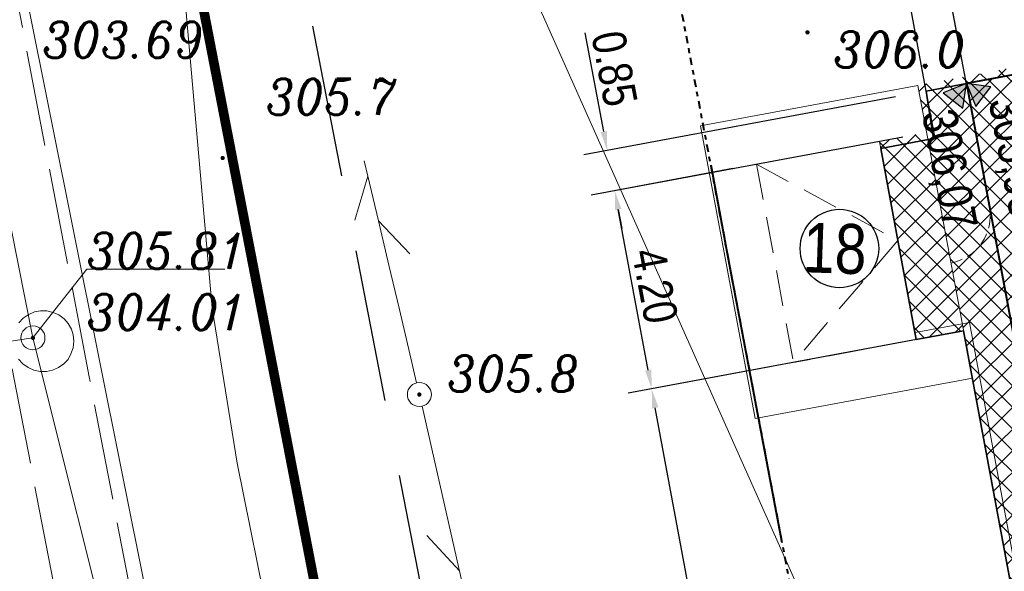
# Model space of a CAD drawing. Extents: x 779 to 3668, y -1329 to 9570.
# Tile 85 of 106: x 2159 to 2179, y -258 to -246. Entities that reach past the tile are written whole.
import ezdxf

# ---------------------------------------------------------------- set-up
doc = ezdxf.new("R2010")
doc.units = 0
for name, pattern in [('( Dashed )', [0.75, 0.5, -0.25]), ('CENTER2', [1.125, 0.75, -0.125, 0.125, -0.125]), ('CIĄGłA', [0]), ('DASHED', [0.75, 0.5, -0.25]), ('DGN Style 4', [0.3202, 0.16, -0.08, 0.0002, -0.08]), ('HIDDEN2', [4.7625, 3.175, -1.5875]), ('mz2.0_0.5', [2.5, 2, -0.5])]:
    doc.linetypes.add(name, pattern=pattern)
for name, color, linetype, lineweight in [('219-działka ewidencyjna', 7, 'Continuous', 0), ('_a_obiekty', 250, 'Continuous', 30), ('AGP1_granica_opracow', 7, 'Continuous', 15), ('AGP1_KRAWEZNIKI', 7, 'Continuous', 40), ('AGP1_KRAWEZNIKI GRUBOŚCI', 7, 'Continuous', 9), ('AGP1_KRAWEZNIKI NOWE', 7, 'Continuous', 30), ('AGP1_OPISY', 7, 'Continuous', 13), ('chodnik (powierzchnia) - ob. projektowany', 7, 'Continuous', 0), ('kanał technologiczny (linia)', 7, 'Continuous', 0), ('komora podziemna - przewód kanalizacyjny (powierzchnia)-SK', 7, 'Continuous', 0), ('MPZP', 7, 'Continuous', 0), ('odwodnienie liniowe (linia)-SK', 7, 'Continuous', 0), ('przewód gazowy (linia)-SG', 7, 'Continuous', 0), ('przewód kanalizacyjny (linia)-SK', 7, 'Continuous', 0), ('przewód telekomunikacyjny (linia)-STPOW - symbol', 7, 'Continuous', 0), ('punkt o określonej wysokości (sieć kanalizacyjna)-SK - ob. w budowie', 7, 'Continuous', 0), ('punkt o określonej wysokości (sieć kanalizacyjna)-SK - ob. w budowie-Atr2', 7, 'Continuous', 0), ('punkt o określonej wysokości (sieć kanalizacyjna)-SK - ob. w budowie-Atr3', 7, 'Continuous', 0), ('punkt wysokościowy naturalny', 7, 'Continuous', 0), ('punkt wysokościowy naturalny-Atr2', 7, 'Continuous', 0), ('RTPW01', 253, 'Continuous', 0), ('SUPT01', 7, 'Continuous', 0), ('słup (punkt)', 7, 'Continuous', 0), ('właz okrągły - siec kanalizacyjna (punkt)-SK', 7, 'Continuous', 0), ('zz-legenda', 7, 'Continuous', 13), ('zz-obrzeża', 44, 'Continuous', 35), ('zz-wypełnienie-chodniki', 142, 'Continuous', 5), ('zz-wypełnienie-inne', 22, 'Continuous', 5)]:
    doc.layers.add(name, color=color, linetype=linetype, lineweight=lineweight)
doc.layers.add('IE_kable ziemne', color=240, linetype='Continuous')
doc.layers.add('zz-odwodnienie', color=5, linetype='Continuous')
doc.styles.add('ARIAL', font='ARIALN.TTF')
doc.styles.get("Standard").update_dxf_attribs({"font": 'arial.ttf'})
doc.styles.add('Style-ITALIC_1250', font='ITALIC_1250.shx')
doc.linetypes.add('OGRODZENIE1', pattern='A,6.35,-2.54,[133,ltypeshp.shx,S=2.54,R=0,X=-2.54,Y=0],-2.54,25.4', length=36.83)
doc.dimstyles.new('z1do1', dxfattribs={"dimtxt": 0.7, "dimasz": 0.4, "dimexe": 0.5, "dimexo": 0.5, "dimgap": 0.1, "dimtad": 1, "dimrnd": 0.05, "dimzin": 0, "dimdsep": 46, "dimtxsty": 'ARIAL', "dimcen": 0.09, "dimazin": 0, "dimtfac": 1, "dimtofl": 0, "dimtmove": 0, "dimatfit": 3, "dimfxl": 1, "dimtolj": 1, "dimtzin": 0, "dimarcsym": 0})

# ---------------------------------------------------------------- blocks, each defined once
blk = doc.blocks.new('SM04')
at = {"color": 0, "linetype": 'Continuous', "lineweight": -2, "ltscale": 10}
blk.add_circle((0, 0), 2.5, dxfattribs=at)
blk = doc.blocks.new('PW01')
at = {"linetype": 'Continuous', "lineweight": 13, "ltscale": 10}
h = blk.add_hatch(color=0, dxfattribs=at)
edge = h.paths.add_edge_path()
edge.add_arc((0, 0), 0.45, 0, 360)
blk = doc.blocks.new('US22')
at = {"color": 0, "linetype": 'Continuous', "lineweight": -2, "ltscale": 10}
blk.add_circle((0, 0), 2.5, dxfattribs=at)
blk = doc.blocks.new('PT01')
at = {"color": 0, "linetype": 'Continuous', "lineweight": 13, "ltscale": 10}
for p, q in [((46.5, 0), (37.84, 5)), ((6.5, 0), (0, 0)), ((6.5, 0), (16.5, 0)), ((16.5, 0), (26.5, 0)), ((26.5, 0), (36.5, 0)), ((36.5, 0), (27.84, -5)), ((36.5, 0), (46.5, 0)), ((46.5, 0), (50, 0))]:
    blk.add_line(p, q, dxfattribs=at)
blk = doc.blocks.new('PW01_1')
at = {"linetype": 'Continuous', "lineweight": 13, "ltscale": 10}
h = blk.add_hatch(color=0, dxfattribs=at)
edge = h.paths.add_edge_path()
edge.add_arc((0, 0), 0.45, 0, 360)
blk = doc.blocks.new('RTPW01')
at = {"layer": 'RTPW01', "linetype": 'Continuous', "lineweight": 13, "true_color": 0x939598}
h = blk.add_hatch(color=252, dxfattribs=at)
edge = h.paths.add_edge_path()
edge.add_arc((0, 0), 0.045, 0, 360)
blk = doc.blocks.new('PZT MDCP podkład')
at = {"layer": '219-działka ewidencyjna', "color": 8, "linetype": 'Continuous', "lineweight": 13, "flags": 128}
for points in [[(2102.666, 125.666), (2122.376, 81.446)], [(2100.586, 103.266), (2096.666, 123.556)]]:
    blk.add_lwpolyline(points, dxfattribs=at)
at = {"layer": 'chodnik (powierzchnia) - ob. projektowany', "color": 8, "linetype": 'mz2.0_0.5', "lineweight": 13, "flags": 128}
blk.add_lwpolyline([(2087.05, 145.266), (2087.05, 145.266), (2087.446, 143.206), (2091.006, 124.816), (2094.286, 107.736), (2095.816, 107.956), (2094.336, 115.646), (2092.466, 125.436), (2092.896, 125.466), (2092.886, 125.776), (2092.556, 127.526), (2090.136, 140.136), (2089.025, 145.87), (2089.025, 145.87)], dxfattribs=at)
at = {"layer": 'komora podziemna - przewód kanalizacyjny (powierzchnia)-SK', "color": 8, "linetype": 'Continuous', "lineweight": 13, "flags": 128}
blk.add_lwpolyline([(2092.876, 116.766), (2092.966, 116.866), (2092.966, 116.866), (2093.066, 116.936), (2093.196, 116.996), (2093.326, 117.016), (2093.456, 117.016), (2093.586, 116.986), (2093.706, 116.936), (2093.816, 116.856), (2093.896, 116.756), (2093.966, 116.636), (2094.006, 116.516), (2094.016, 116.386), (2094.006, 116.246), (2093.956, 116.126), (2093.896, 116.006), (2093.806, 115.916), (2093.696, 115.836), (2093.576, 115.786), (2093.446, 115.756), (2093.316, 115.756), (2093.186, 115.786), (2093.066, 115.836), (2092.956, 115.916), (2092.866, 116.016)], dxfattribs=at)
at = {"layer": 'MPZP', "color": 8, "linetype": 'DGN Style 4', "lineweight": 40, "flags": 128}
blk.add_lwpolyline([(2134.413, -13.933), (2127.576, 9.996), (2122.802, 37.892), (2105.951, 127.031)], dxfattribs=at)
at = {"layer": 'odwodnienie liniowe (linia)-SK', "color": 8, "linetype": 'Continuous', "lineweight": 13}
blk.add_line((2096.146, 108.036), (2092.666, 125.376), dxfattribs=at)
at = {"layer": 'przewód gazowy (linia)-SG', "color": 8, "linetype": 'Continuous', "lineweight": 13, "flags": 128}
blk.add_lwpolyline([(2094.318, 147.489), (2094.796, 144.586), (2094.846, 141.716), (2095.656, 135.506), (2096.056, 132.886), (2096.236, 124.576), (2096.896, 117.076), (2097.416, 113.846), (2098.816, 106.906)], dxfattribs=at)
at = {"layer": 'przewód kanalizacyjny (linia)-SK', "color": 8, "linetype": 'Continuous', "lineweight": 13, "flags": 128}
for points in [[(2090.746, 128.656), (2093.166, 116.456)], [(2093.166, 116.456), (2074.596, 113.606)], [(2096.906, 97.516), (2095.016, 109.056), (2093.166, 116.456)]]:
    blk.add_lwpolyline(points, dxfattribs=at)
at = {"layer": 'punkt o określonej wysokości (sieć kanalizacyjna)-SK - ob. w budowie-Atr2', "color": 8, "lineweight": 13, "flags": 128}
blk.add_lwpolyline([(2093.166, 116.456), (2094.286, 117.886), (2097.161, 117.886)], dxfattribs=at)
at = {"layer": 'SUPT01', "color": 8, "linetype": 'Continuous', "lineweight": 13}
for p, q in [((2102.371, 110.157), (2101.262, 115.033)), ((2102.042, 111.604), (2101.362, 112.338))]:
    blk.add_line(p, q, dxfattribs=at)
at = {"layer": 'przewód telekomunikacyjny (linia)-STPOW - symbol', "color": 8, "linetype": 'Continuous', "lineweight": 13, "ltscale": 0.966646, "xscale": 0.09500006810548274, "yscale": 0.09500006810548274, "zscale": 0.09999999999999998, "rotation": 103.241}
blk.add_blockref('PT01', (2101.149, 115.52), dxfattribs=at)
at = {"layer": 'punkt o określonej wysokości (sieć kanalizacyjna)-SK - ob. w budowie', "color": 8, "linetype": 'Continuous', "lineweight": 13, "xscale": 0.1, "yscale": 0.1, "zscale": 0.1}
blk.add_blockref('PW01_1', (2093.166, 116.456), dxfattribs=at)
at = {"layer": 'punkt wysokościowy naturalny', "color": 8, "linetype": 'Continuous', "lineweight": 13, "xscale": 0.1, "yscale": 0.1, "zscale": 0.1}
blk.add_blockref('PW01', (2101.206, 115.276), dxfattribs=at)
at = {"layer": 'RTPW01', "color": 8, "linetype": 'Continuous', "lineweight": 13}
for p in [(2109.281, 122.818), (2097.114, 120.202)]:
    blk.add_blockref('RTPW01', p, dxfattribs=at)
at = {"layer": 'słup (punkt)', "color": 8, "linetype": 'Continuous', "lineweight": 13, "xscale": 0.1, "yscale": 0.1, "zscale": 0.1}
blk.add_blockref('SM04', (2101.206, 115.276), dxfattribs=at)
at = {"layer": 'właz okrągły - siec kanalizacyjna (punkt)-SK', "color": 8, "linetype": 'Continuous', "lineweight": 13, "xscale": 0.1, "yscale": 0.1, "zscale": 0.1}
blk.add_blockref('US22', (2093.166, 116.456), dxfattribs=at)
at = {"layer": 'punkt o określonej wysokości (sieć kanalizacyjna)-SK - ob. w budowie-Atr2', "color": 8, "lineweight": 13, "insert": (2094.286, 117.894), "char_height": 0.75, "attachment_point": 7, "line_spacing_factor": 0.6}
blk.add_mtext('\\FITALIC_1250;\\H1x;\\W0.9;305.81', dxfattribs=at)
at = {"layer": 'punkt o określonej wysokości (sieć kanalizacyjna)-SK - ob. w budowie-Atr3', "color": 8, "lineweight": 13, "char_height": 0.75, "attachment_point": 7, "line_spacing_factor": 0.6}
for s, insert in [('\\FITALIC_1250;\\H1x;\\W0.9;303.69', (2093.366, 122.289)), ('\\FITALIC_1250;\\H1x;\\W0.9;304.01', (2094.286, 116.619))]:
    blk.add_mtext(s, dxfattribs=dict(at, insert=insert))
at = {"layer": 'punkt wysokościowy naturalny-Atr2', "color": 8, "lineweight": 13, "insert": (2101.786, 116.086), "char_height": 0.75, "attachment_point": 1, "line_spacing_factor": 0.6}
blk.add_mtext('\\FITALIC_1250;\\H1x;\\W0.9;305.8', dxfattribs=at)
at = {"layer": 'RTPW01', "color": 8, "linetype": 'Continuous', "lineweight": 13, "style": 'Style-ITALIC_1250', "width": 0.9}
for s, p in [('306.0', (2109.822, 122.085)), ('305.7', (2098.014, 121.102))]:
    blk.add_text(s, height=0.75, dxfattribs=at).set_placement(p)
blk = doc.blocks.new('STACJA TRAFO')
at = {"layer": 'IE_kable ziemne', "color": 18, "linetype": '( Dashed )', "lineweight": 5, "ltscale": 1.5, "true_color": 0x000000}
for p, q in [((1721.32, 287.781), (1720.175, 285.447)), ((1721.32, 287.781), (1725.091, 285.931)), ((1720.175, 285.447), (1723.206, 286.856)), ((1723.206, 286.856), (1723.946, 283.597)), ((1725.091, 285.931), (1723.946, 283.597)), ((1720.175, 285.447), (1723.946, 283.597))]:
    blk.add_line(p, q, dxfattribs=at)
blk = doc.blocks.new('d_rzędna')
at = {"layer": 'zz-odwodnienie'}
blk.add_hatch(color=0, dxfattribs=at).paths.add_polyline_path([(0, 0), (0.258, 0.447), (-0.258, 0.447)])
at = {"layer": 'zz-odwodnienie', "color": 0}
for p, q in [((-0.258, 0.447), (0, 0)), ((0.258, 0.447), (-0.258, 0.447)), ((-0.258, 0.447), (0, 0)), ((0.258, 0.447), (-0.258, 0.447)), ((0, 0), (0.258, 0.447)), ((0, 0), (0.258, 0.447))]:
    blk.add_line(p, q, dxfattribs=at)
blk = doc.blocks.new('*D1421')
at = {"layer": 'Defpoints', "color": 0, "transparency": 16777216}
for p in [(2178.489, -252.545), (2172, -253.754), (2184.856, -286.727)]:
    blk.add_point(p, dxfattribs=at)
at = {"layer": 'zz-legenda', "color": 0, "lineweight": -2, "transparency": 16777216}
for p, q in [((2177.997, -252.637), (2171.508, -253.845)), ((2178.294, -287.543), (2172.073, -254.147)), ((2184.364, -286.819), (2177.875, -288.027))]:
    blk.add_line(p, q, dxfattribs=at)
at = {"layer": 'zz-legenda', "color": 0, "transparency": 16777216}
for points in [[(2172.139, -254.135), (2172.008, -254.159), (2172, -253.754)], [(2178.359, -287.53), (2178.228, -287.555), (2178.367, -287.936)]]:
    blk.add_solid(points, dxfattribs=at)
at = {"layer": 'zz-legenda', "color": 0, "transparency": 16777216, "insert": (2175.633, -270.761), "char_height": 0.7, "attachment_point": 5, "rotation": 280.5514, "style": 'ARIAL'}
blk.add_mtext('\\A1;34.75', dxfattribs=at)
blk = doc.blocks.new('*D1422')
at = {"layer": 'Defpoints', "color": 0, "transparency": 16777216}
for p in [(2174.18, -249.075), (2171.231, -249.625), (2174.949, -253.204)]:
    blk.add_point(p, dxfattribs=at)
at = {"layer": 'zz-legenda', "color": 0, "lineweight": -2, "transparency": 16777216}
for p, q in [((2173.689, -249.167), (2170.739, -249.716)), ((2171.927, -253.361), (2171.304, -250.018)), ((2174.458, -253.296), (2171.508, -253.845))]:
    blk.add_line(p, q, dxfattribs=at)
at = {"layer": 'zz-legenda', "color": 0, "transparency": 16777216}
for points in [[(2171.37, -250.006), (2171.239, -250.03), (2171.231, -249.625)], [(2171.992, -253.348), (2171.861, -253.373), (2172, -253.754)]]:
    blk.add_solid(points, dxfattribs=at)
at = {"layer": 'zz-legenda', "color": 0, "transparency": 16777216, "insert": (2172.065, -251.606), "char_height": 0.7, "attachment_point": 5, "rotation": 280.5514, "style": 'ARIAL'}
blk.add_mtext('\\A1;4.20', dxfattribs=at)
blk = doc.blocks.new('*D1423')
at = {"layer": 'Defpoints', "color": 0, "transparency": 16777216}
for p in [(2177.564, -247.58), (2177.719, -248.416), (2171.075, -248.789)]:
    blk.add_point(p, dxfattribs=at)
at = {"layer": 'zz-legenda', "color": 0, "lineweight": -2, "transparency": 16777216}
for p, q in [((2171.002, -248.396), (2170.618, -246.336)), ((2177.072, -247.672), (2170.584, -248.881)), ((2177.228, -248.508), (2170.739, -249.716)), ((2171.304, -250.018), (2171.377, -250.411))]:
    blk.add_line(p, q, dxfattribs=at)
at = {"layer": 'zz-legenda', "color": 0, "transparency": 16777216}
for points in [[(2171.067, -248.384), (2170.936, -248.408), (2171.075, -248.789)], [(2171.37, -250.006), (2171.239, -250.03), (2171.231, -249.625)]]:
    blk.add_solid(points, dxfattribs=at)
at = {"layer": 'zz-legenda', "color": 0, "transparency": 16777216, "insert": (2171.223, -247.085), "char_height": 0.7, "attachment_point": 5, "rotation": 280.5514, "style": 'ARIAL'}
blk.add_mtext('\\A1;0.85', dxfattribs=at)
blk = doc.blocks.new('*D1451')
at = {"layer": 'Defpoints', "color": 0, "transparency": 16777216}
for p in [(2183.034, -244.182), (2183.462, -246.482), (2178.547, -247.397)]:
    blk.add_point(p, dxfattribs=at)
at = {"layer": 'zz-legenda', "color": 0, "lineweight": -2, "transparency": 16777216}
for p, q in [((2183.371, -245.99), (2182.943, -243.691)), ((2178.512, -245.025), (2182.641, -244.256)), ((2178.455, -246.906), (2178.027, -244.607))]:
    blk.add_line(p, q, dxfattribs=at)
at = {"layer": 'zz-legenda', "color": 0, "transparency": 16777216}
for points in [[(2182.629, -244.19), (2182.653, -244.321), (2183.034, -244.182)], [(2178.5, -244.959), (2178.524, -245.09), (2178.119, -245.098)]]:
    blk.add_solid(points, dxfattribs=at)
at = {"layer": 'zz-legenda', "color": 0, "transparency": 16777216, "insert": (2180.493, -244.191), "char_height": 0.7, "attachment_point": 5, "rotation": 10.5514, "style": 'ARIAL'}
blk.add_mtext('\\A1;5.00', dxfattribs=at)
blk = doc.blocks.new('*D1494')
at = {"layer": 'Defpoints', "color": 0, "transparency": 16777216}
for p in [(2177.283, -245.254), (2177.803, -248.045), (2178.661, -248.012)]:
    blk.add_point(p, dxfattribs=at)
at = {"layer": 'zz-legenda', "color": 0, "lineweight": -2, "transparency": 16777216}
for p, q in [((2178.57, -247.521), (2178.027, -244.607)), ((2177.711, -247.553), (2177.191, -244.762)), ((2178.512, -245.025), (2178.905, -244.952)), ((2176.89, -245.327), (2174.83, -245.711))]:
    blk.add_line(p, q, dxfattribs=at)
at = {"layer": 'zz-legenda', "color": 0, "transparency": 16777216}
for points in [[(2178.5, -244.959), (2178.524, -245.09), (2178.119, -245.098)], [(2176.878, -245.261), (2176.902, -245.393), (2177.283, -245.254)]]:
    blk.add_solid(points, dxfattribs=at)
at = {"layer": 'zz-legenda', "color": 0, "transparency": 16777216, "insert": (2175.579, -245.106), "char_height": 0.7, "attachment_point": 5, "rotation": 10.5514, "style": 'ARIAL'}
blk.add_mtext('\\A1;0.85', dxfattribs=at)

msp = doc.modelspace()

# ---------------------------------------------------------------- hatches: boundary and pattern name
at = {"layer": 'zz-wypełnienie-chodniki'}
h = msp.add_hatch(dxfattribs=at)
h.set_pattern_fill('ANSI37', color=256, scale=0.1, style=0)
edge = h.paths.add_edge_path()
edge.add_arc((2213.798, -338.871), 2.633, 240.8317, 270.2907, ccw=False)
edge.add_arc((2214.308, -338.312), 3.373, 200.4117, 237.8983, ccw=False)
edge.add_arc((2368.544, -287.686), 165.704, 197.78063, 198.21758, ccw=False)
edge.add_arc((2214.562, -337.058), 4, 112.3008, 197.8899, ccw=False)
edge.add_line((2213.044, -333.358), (2216.905, -332.05))
edge.add_arc((2211.041, -315.811), 17.265, 289.857, 321.7648)
edge.add_arc((2212.625, -317.085), 15.232, 321.8391, 367.187)
edge.add_line((2227.737, -315.179), (2223.088, -291.385))
edge.add_line((2223.088, -291.385), (2221.238, -285.323))
edge.add_line((2221.238, -285.323), (2217.65, -275.293))
edge.add_line((2217.65, -275.293), (2210.524, -257.217))
edge.add_line((2210.524, -257.217), (2206.575, -247.203))
edge.add_line((2206.575, -247.203), (2206.242, -246.357))
edge.add_arc((2201.59, -248.192), 5.001, 21.5279, 100.5413)
edge.add_line((2200.675, -243.276), (2200.542, -243.3))
edge.add_line((2200.542, -243.3), (2178.547, -247.397))
edge.add_line((2178.547, -247.397), (2187.813, -297.142))
edge.add_line((2187.813, -297.142), (2191.516, -296.452))
edge.add_arc((2191.648, -297.648), 1.203, -19.9619, 96.3072, ccw=False)
edge.add_arc((2192.309, -297.887), 0.5, 317.2271, 339.9615, ccw=False)
edge.add_arc((2197.626, -302.806), 6.744, 137.2271, 184.4632)
edge.add_line((2190.903, -303.331), (2191.261, -305.647))
edge.add_line((2191.261, -305.647), (2192.319, -311.358))
edge.add_line((2192.319, -311.358), (2193.162, -315.902))
edge.add_line((2193.162, -315.902), (2195.318, -325.837))
edge.add_arc((2210.401, -321.909), 15.586, 194.5951, 204.2785)
edge.add_arc((2203.598, -324.846), 8.178, 205.1212, 225.4637)
edge.add_line((2197.862, -330.675), (2200.293, -333.092))
edge.add_arc((2194.588, -338.265), 7.702, 27.1145, 42.1999, ccw=False)
edge.add_line((2201.443, -334.755), (2202.535, -337.305))
edge.add_arc((2196.295, -339.134), 6.503, -2.9609, 16.3405, ccw=False)
edge.add_arc((2184.659, -337.354), 18.253, 344.7004, 353.3418, ccw=False)
edge.add_line((2202.265, -342.17), (2201.975, -343.22))
edge.add_arc((2192.413, -339.706), 10.187, 310.1754, 339.8225, ccw=False)
edge.add_line((2198.985, -347.49), (2198.507, -347.682))
edge.add_arc((2192.413, -339.706), 10.037, 307.382, 339.7888)
edge.add_arc((2172.677, -334.532), 30.409, 343.4897, 347.8328)
edge.add_arc((2184.654, -337.353), 18.108, 348.5707, 353.3645)
edge.add_arc((2196.212, -339.143), 6.436, 357.3081, 376.0488)
edge.add_line((2202.397, -337.364), (2201.307, -334.819))
edge.add_arc((2198.581, -335.504), 2.812, 14.1144, 55.2095)
edge.add_line((2200.185, -333.195), (2197.757, -330.782))
edge.add_arc((2203.598, -324.846), 8.328, 205.1136, 225.4611, ccw=False)
edge.add_arc((2210.401, -321.909), 15.736, 194.5839, 204.2825, ccw=False)
edge.add_line((2195.172, -325.872), (2193.015, -315.931))
edge.add_line((2193.015, -315.931), (2192.139, -311.239))
edge.add_line((2192.139, -311.239), (2189.469, -311.736))
edge.add_line((2189.469, -311.736), (2188.434, -306.334))
edge.add_line((2188.434, -306.334), (2191.142, -305.83))
edge.add_line((2191.142, -305.83), (2190.754, -303.349))
edge.add_arc((2197.626, -302.806), 6.894, 137.4766, 184.5106, ccw=False)
edge.add_arc((2192.177, -297.809), 0.5, 317.4766, 342.905)
edge.add_arc((2191.651, -297.647), 1.05, 342.905, 381.532)
edge.add_line((2192.628, -297.262), (2185.882, -298.518))
edge.add_line((2185.882, -298.518), (2183.725, -286.938))
edge.add_line((2183.725, -286.938), (2184.856, -286.727))
edge.add_line((2184.856, -286.727), (2177.536, -247.433))
edge.add_line((2177.536, -247.433), (2178.519, -247.25))
edge.add_line((2178.519, -247.25), (2200.529, -243.15))
edge.add_line((2200.529, -243.15), (2200.649, -243.128))
edge.add_arc((2201.59, -248.191), 5.151, 21.5199, 100.5252, ccw=False)
edge.add_line((2206.381, -246.302), (2206.71, -247.137))
edge.add_line((2206.71, -247.137), (2210.67, -257.181))
edge.add_line((2210.67, -257.181), (2214.426, -266.706))
edge.add_line((2214.426, -266.706), (2215.04, -266.464))
edge.add_line((2215.04, -266.464), (2215.649, -268.008))
edge.add_line((2215.649, -268.008), (2215.035, -268.25))
edge.add_line((2215.035, -268.25), (2217.79, -275.238))
edge.add_line((2217.79, -275.238), (2221.381, -285.279))
edge.add_line((2221.381, -285.279), (2223.235, -291.356))
edge.add_line((2223.235, -291.356), (2227.886, -315.161))
edge.add_arc((2212.625, -317.085), 15.382, -38.1613, 7.187, ccw=False)
edge.add_arc((2211.041, -315.811), 17.415, 289.8521, 321.7651, ccw=False)
edge.add_line((2216.955, -332.191), (2213.092, -333.5))
edge.add_arc((2214.529, -337.043), 3.823, 112.068, 198.2671)
edge.add_line((2210.898, -338.241), (2211.287, -339.437))
edge.add_arc((2213.748, -338.622), 2.593, 198.3194, 219.5312)
edge.add_arc((2213.798, -338.871), 2.483, 214.3489, 282.1486)
edge.add_line((2214.321, -341.298), (2213.812, -341.504))
h = msp.add_hatch(dxfattribs=at)
h.set_pattern_fill('ANSI37', color=256, scale=0.1, style=0)
h.set_pattern_definition([(45, (-3e-06, -495.64828), (-0.224506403, 0.224506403), []), (135, (-3e-06, -495.64828), (-0.224506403, -0.224506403), [])])
h.paths.add_polyline_path([(2177.719, -248.416), (2176.736, -248.599), (2177.505, -252.728), (2178.489, -252.545)])
at = {"layer": 'zz-wypełnienie-inne'}
h = msp.add_hatch(dxfattribs=at)
h.set_pattern_fill('ANSI37', color=256, scale=0.1, style=0)
h.set_pattern_definition([(45, (462.90808, -495.64828), (-0.224506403, 0.224506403), []), (135, (462.90808, -495.64828), (-0.224506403, -0.224506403), [])])
h.paths.add_polyline_path([(2183.436, -246.482), (2178.547, -247.397), (2182.411, -268.141), (2186.054, -267.462), (2186.494, -267.758), (2186.576, -268.168), (2186.45, -268.422), (2186.1, -268.674), (2182.63, -269.32), (2187.833, -297.083), (2192.075, -296.384), (2192.836, -296.944)])

# ---------------------------------------------------------------- linework, layer by layer
at = {"color": 3, "linetype": 'HIDDEN2', "lineweight": 30}
msp.add_lwpolyline([(2164.038, -241.525), (2168.084, -262.485), (2169.744, -271.154), (2173.465, -290.261), (2177.539, -311.032)], dxfattribs=at)
at = {"color": 18, "linetype": 'DASHED', "lineweight": 13, "true_color": 0x000000}
msp.add_lwpolyline([(2178.547, -247.397), (2183.462, -246.482), (2192.728, -296.226), (2187.813, -297.142), (2182.63, -269.32)], dxfattribs=at)
at = {"color": 18, "linetype": 'DASHED', "lineweight": 18, "ltscale": 0.5, "true_color": 0x000000}
msp.add_arc((2178.042, -250.149), 1, 280.5514, 10.5458, dxfattribs=at)
at = {"layer": '_a_obiekty', "color": 18, "linetype": 'OGRODZENIE1', "lineweight": 15, "ltscale": 0.03, "true_color": 0x000000}
msp.add_lwpolyline([(2177.536, -247.433), (2178.672, -253.528), (2174.149, -254.371), (2173.014, -248.275)], close=True, dxfattribs=at)
at = {"layer": 'AGP1_granica_opracow', "color": 5, "linetype": 'CENTER2', "lineweight": 9, "ltscale": 5, "const_width": 0.2}
msp.add_lwpolyline([(2207.465, -246.73), (2201.155, -232.06), (2168.625, -243.48), (2167.595, -243.84), (2162.625, -245.59), (2166.545, -265.88), (2169.935, -283.36)], dxfattribs=at)
at = {"layer": 'AGP1_KRAWEZNIKI'}
msp.add_lwpolyline([(2200.435, -243.32), (2178.547, -247.397), (2182.411, -268.141), (2185.753, -267.518, -0.414214), (2186.453, -267.998), (2186.453, -267.998, -0.414214), (2185.973, -268.698), (2182.63, -269.32), (2185.831, -286.506)], format="xyb", dxfattribs=at)
at = {"layer": 'AGP1_KRAWEZNIKI GRUBOŚCI', "color": 18, "linetype": 'CIĄGłA', "true_color": 0x000000}
msp.add_lwpolyline([(2178.399, -247.425), (2177.711, -247.553), (2177.894, -248.536), (2176.764, -248.747)], dxfattribs=at)
at = {"layer": 'AGP1_KRAWEZNIKI NOWE', "lineweight": 15}
msp.add_lwpolyline([(2179.206, -250.936), (2178.547, -247.397), (2183.462, -246.482)], dxfattribs=at)
at = {"layer": 'AGP1_OPISY', "linetype": 'Continuous', "lineweight": 30}
msp.add_circle((2175.905, -250.83), 0.817, dxfattribs=at)
at = {"layer": 'MPZP', "color": 202, "linetype": 'DGN Style 4', "lineweight": 40, "ltscale": 50, "true_color": 0x8a2be2, "flags": 128}
msp.add_lwpolyline([(2200.372, -383.08), (2193.535, -359.15), (2193.105, -356.636), (2192.746, -354.538), (2192.059, -350.529), (2190.677, -342.454), (2189.38, -334.871), (2188.761, -331.255), (2187.435, -324.24), (2186.914, -321.488), (2185.885, -316.043), (2185.166, -312.24), (2184.596, -309.227), (2183.438, -303.098), (2182.811, -299.782), (2181.653, -293.656), (2180.562, -287.887), (2179.674, -283.19), (2178.869, -278.928), (2178.09, -274.807), (2177.235, -270.285), (2175.348, -260.303), (2173.578, -250.94), (2171.611, -240.426), (2170.809, -235.899), (2167.877, -219.333)], dxfattribs=at)
at = {"layer": 'zz-obrzeża'}
for p, q in [((2177.711, -247.553), (2178.547, -247.397)), ((2177.866, -248.541), (2177.711, -247.553)), ((2176.764, -248.747), (2177.866, -248.541)), ((2177.505, -252.728), (2176.764, -248.747))]:
    msp.add_line(p, q, dxfattribs=at)
msp.add_lwpolyline([(2177.505, -252.728), (2178.489, -252.545), (2184.856, -286.727), (2183.725, -286.938), (2185.882, -298.518), (2192.628, -297.262)], dxfattribs=at)
at = {"layer": 'zz-wypełnienie-chodniki'}
msp.add_lwpolyline([(2177.478, -252.581), (2178.609, -252.37), (2185.03, -286.847), (2183.9, -287.058), (2186.002, -298.343), (2192.56, -297.122)], dxfattribs=at)

# ---------------------------------------------------------------- block references
at = {"color": 18, "linetype": 'CIĄGłA', "lineweight": 5, "true_color": 0x000000, "rotation": 306.6858436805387}
msp.add_blockref('STACJA TRAFO', (917.595, 959.84), dxfattribs=at)
at = {"layer": 'kanał technologiczny (linia)', "color": 18, "linetype": 'CIĄGłA', "lineweight": 5, "true_color": 0x000000}
msp.add_blockref('PZT MDCP podkład', (65.959, -369.147), dxfattribs=at)
at = {"layer": 'zz-odwodnienie'}
for rotation in [141.6081307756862, 232.3539467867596]:
    msp.add_blockref('d_rzędna', (2178.547, -247.397), dxfattribs=dict(at, rotation=rotation))

# ---------------------------------------------------------------- texts
at = {"layer": 'AGP1_OPISY', "linetype": 'Continuous', "lineweight": 30, "insert": (2175.168, -250.287), "char_height": 1.0368, "width": 0.84164, "attachment_point": 1, "rotation": 358.0606, "style": 'ARIAL'}
msp.add_mtext('18', dxfattribs=at)
at = {"layer": 'zz-odwodnienie', "char_height": 0.72, "width": 4.62727, "attachment_point": 1, "rotation": 280.5514}
for s, insert in [('{\\fArial Narrow|b0|i0|c238|p34;305,95}', (2179.715, -247.619)), ('{\\fArial Narrow|b0|i0|c238|p34;306,07}', (2178.329, -247.877))]:
    msp.add_mtext(s, dxfattribs=dict(at, insert=insert))

# ---------------------------------------------------------------- dimensions: what is measured, and where the dimension line sits
at = {"layer": 'zz-legenda'}
for p1, p2, distance, picture, middle in [((2178.547, -247.397), (2183.462, -246.482), 2.339, '*D1451', (2180.493, -244.191)), ((2177.719, -248.416), (2177.564, -247.58), 6.6, '*D1423', (2171.223, -247.085)), ((2174.949, -253.204), (2174.18, -249.075), 3, '*D1422', (2172.065, -251.606)), ((2184.856, -286.727), (2178.489, -252.545), 6.6, '*D1421', (2175.633, -270.761))]:
    dim = msp.add_aligned_dim(p1=p1, p2=p2, distance=distance, dimstyle='z1do1', dxfattribs=at)
    dim.commit()
    dim.dimension.update_dxf_attribs({"geometry": picture, "text_midpoint": middle})
dim = msp.add_linear_dim(base=(2177.283, -245.254), p1=(2178.661, -248.012), p2=(2177.803, -248.045), angle=10.5514, dimstyle='z1do1', dxfattribs=at)
dim.commit()
dim.dimension.update_dxf_attribs({"geometry": '*D1494', "text_midpoint": (2175.579, -245.106)})

doc.saveas('drawing.dxf')
